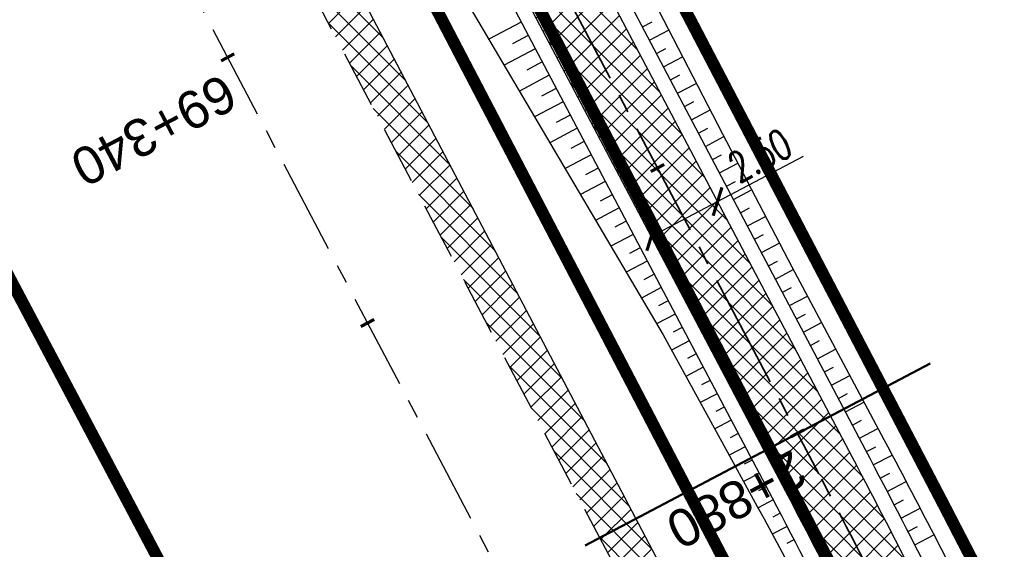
# Model space of a CAD drawing. Header units: metres. Extents: x 7529682 to 7533711, y 5721195 to 5727842.
# Tile 41 of 232: x 7531033 to 7531066, y 5725252 to 5725269. Entities that reach past the tile are written whole.
import ezdxf

# ---------------------------------------------------------------- set-up
doc = ezdxf.new("R2010")
doc.units = ezdxf.units.M
doc.header["$PDMODE"] = 1
doc.header["$PDSIZE"] = 0.3
for name, pattern in [('817-dzialki-09-05-04$0$HIDDEN', [0.375, 0.25, -0.125]), ('ACAD_ISO05W100', [33, 24, -3, 0, -3, 0, -3]), ('CENTER', [50.8, 31.75, -6.35, 6.35, -6.35]), ('CENTER2', [28.575, 19.05, -3.175, 3.175, -3.175]), ('HIDDEN', [9.525, 6.35, -3.175])]:
    doc.linetypes.add(name, pattern=pattern)
for name, color, linetype in [('C-DROGI-SYTUACJA', 7, 'Continuous'), ('C-DROGI-SYTUACJA-ETYKIETY', 7, 'Continuous'), ('D-hatch-pobocza', 131, 'Continuous'), ('D-pobocza', 60, 'Continuous'), ('D-rowy', 160, 'Continuous'), ('D-skarpa', 2, 'Continuous'), ('D-skarpa-kreskowanie', 2, 'Continuous'), ('D-wymiary', 1, 'Continuous')]:
    doc.layers.add(name, color=color, linetype=linetype)
for name, color, linetype, lineweight, true_color in [('D-hatch-ciag-pieszo-rowerowy', 7, 'Continuous', 13, 0xff9f80), ('D-LR-etap-III', 7, '817-dzialki-09-05-04$0$HIDDEN', 50, 0x00008f), ('D-przekroje-pop', 7, 'Continuous', 50, 0x000099)]:
    doc.layers.add(name, color=color, linetype=linetype, lineweight=lineweight, true_color=true_color)
for name, color, linetype, lineweight in [('D-krawędzie', 3, 'Continuous', 30), ('D-obrzeża', 2, 'Continuous', 30), ('D-oś', 10, 'CENTER', 30), ('D-pas-drogowy', 7, 'ACAD_ISO05W100', 50)]:
    doc.layers.add(name, color=color, linetype=linetype, lineweight=lineweight)
doc.layers.add('poprzeczki', color=7, linetype='Continuous', true_color=0x0000c7)
doc.styles.add('DIMTEXT', font='simplex.shx', dxfattribs={"width": 0.7})
doc.styles.get("Standard").update_dxf_attribs({"font": 'arial.ttf'})
doc.dimstyles.new('500', dxfattribs={"dimtxt": 1, "dimasz": 0.7, "dimexe": 0.2, "dimexo": 0.5, "dimgap": 0.2, "dimtad": 1, "dimrnd": 0.005, "dimzin": 0, "dimdsep": 46, "dimtxsty": 'DIMTEXT', "dimblk": 'ARCHTICK', "dimcen": 0, "dimclrd": 256, "dimclre": 256, "dimclrt": 2, "dimadec": 5, "dimazin": 0, "dimtfac": 1, "dimtofl": 0, "dimtmove": 0, "dimatfit": 3, "dimfxl": 1, "dimtolj": 1, "dimtzin": 0, "dimlwd": -1, "dimlwe": -1, "dimarcsym": 0})
pattern_1 = [(45, (0, 0), (-0.33675960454, 0.33675960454), []), (135, (0, 0), (-0.33675960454, -0.33675960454), [])]

# ---------------------------------------------------------------- blocks, each defined once
blk = doc.blocks.new('AeccTickLine')
at = {"color": 0, "linetype": 'ByBlock', "lineweight": -2}
blk.add_line((0, 1), (0, -1), dxfattribs=at)
blk = doc.blocks.new('_ArchTick')
at = {"color": 0, "linetype": 'ByBlock', "const_width": 0.15}
blk.add_lwpolyline([(-0.5, -0.5), (0.5, 0.5)], dxfattribs=at)
blk = doc.blocks.new('*D101')
at = {"layer": 'D-wymiary', "linetype": 'ByBlock', "transparency": 16777216}
for p, q in [((7531056.57, 5725263.298), (7531059.43, 5725264.807)), ((7531054.359, 5725262.132), (7531056.57, 5725263.298)), ((7531056.803, 5725262.856), (7531056.663, 5725263.121)), ((7531054.592, 5725261.689), (7531054.452, 5725261.955))]:
    blk.add_line(p, q, dxfattribs=at)
at = {"layer": 'Defpoints', "color": 0, "linetype": 'ByBlock', "transparency": 16777216}
for p in [(7531056.57, 5725263.298), (7531056.57, 5725263.298), (7531054.359, 5725262.132)]:
    blk.add_point(p, dxfattribs=at)
at = {"layer": 'D-wymiary', "linetype": 'ByBlock', "transparency": 16777216, "xscale": 0.6999999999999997, "yscale": 0.6999999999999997, "zscale": 0.6999999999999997}
for p, rotation in [((7531056.57, 5725263.298), 27.81270575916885), ((7531054.359, 5725262.132), 207.8127057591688)]:
    blk.add_blockref('_ArchTick', p, dxfattribs=dict(at, rotation=rotation))
at = {"layer": 'D-wymiary', "color": 2, "linetype": 'ByBlock', "transparency": 16777216, "insert": (7531057.983, 5725264.835), "char_height": 1, "attachment_point": 5, "rotation": 27.8127, "style": 'DIMTEXT'}
blk.add_mtext('\\A1;2.50', dxfattribs=at)

msp = doc.modelspace()

# ---------------------------------------------------------------- hatches: boundary and pattern name
at = {"layer": 'D-hatch-ciag-pieszo-rowerowy'}
h = msp.add_hatch(dxfattribs=at)
h.set_pattern_fill('ANSI37', color=256, scale=0.15, style=0)
h.set_pattern_definition(pattern_1)
h.paths.add_polyline_path([(7531044.822, 5725285.569), (7531043.691, 5725285.032), (7531059.944, 5725254.223, -0.004401), (7531062.366, 5725249.531), (7531071.709, 5725231.04, 0.004122), (7531073.975, 5725226.644), (7531080.59, 5725214.071), (7531081.737, 5725214.576), (7531075.086, 5725227.216, -0.004122), (7531072.82, 5725231.613), (7531063.477, 5725250.104, 0.004401), (7531061.055, 5725254.796)])
h.paths.add_polyline_path([(7531043.691, 5725285.032), (7531042.561, 5725284.496), (7531058.833, 5725253.649, -0.004401), (7531061.256, 5725248.957), (7531070.597, 5725230.467, 0.004122), (7531072.864, 5725226.071), (7531079.443, 5725213.566), (7531080.59, 5725214.071), (7531073.975, 5725226.644, -0.004122), (7531071.709, 5725231.04), (7531062.366, 5725249.531, 0.004401), (7531059.944, 5725254.223)])
at = {"layer": 'D-hatch-pobocza'}
h = msp.add_hatch(dxfattribs=at)
h.set_pattern_fill('ANSI37', color=256, scale=0.15, style=0)
h.set_pattern_definition(pattern_1)
h.paths.add_polyline_path([(7531057.01, 5725246.72), (7531044.19, 5725271.11), (7531030.97, 5725296.42), (7531019.37, 5725318.31), (7531007.54, 5725340.71), (7530994.47, 5725365.47), (7530982.58, 5725387.65), (7530971.81, 5725408.22), (7530959.96, 5725430.76), (7530944.54, 5725460.14), (7530935.92, 5725477.07), (7530923.1, 5725500.31), (7530908, 5725529.49), (7530889.658, 5725563.375), (7530889.586, 5725561.257), (7530918.172, 5725507.178), (7530950.163, 5725446.305), (7530993.419, 5725364.265), (7531022.766, 5725308.719), (7531053.81, 5725249.872), (7531081.166, 5725197.875), (7531103.902, 5725154.541), (7531128.123, 5725108.448), (7531149.321, 5725068.209), (7531151.44, 5725067.36), (7531152.004, 5725067.286), (7531141.2, 5725086.69), (7531129.87, 5725108.78), (7531118.46, 5725130.11), (7531107.39, 5725151.39), (7531095.36, 5725174.01), (7531083.61, 5725196.49), (7531071.56, 5725218.8)])

# ---------------------------------------------------------------- linework, layer by layer
at = {"layer": 'C-DROGI-SYTUACJA', "color": 10, "linetype": 'CENTER2', "lineweight": 35, "ltscale": 0.2}
msp.add_lwpolyline([(7531035.213, 5725301.104), (7531059.944, 5725254.223, -0.004401), (7531062.366, 5725249.531), (7531071.709, 5725231.04, 0.004122), (7531073.975, 5725226.644), (7531073.975, 5725226.644), (7531087.383, 5725201.158), (7531110.122, 5725157.821), (7531131.457, 5725118.234, -0.008978), (7531136.397, 5725108.66), (7531146.083, 5725089.033, 0.075252), (7531151.217, 5725081.666), (7531154.313, 5725078.4, -0.068936), (7531156.869, 5725074.83)], format="xyb", dxfattribs=at)
at = {"layer": 'D-krawędzie', "linetype": 'HIDDEN', "ltscale": 0.3, "flags": 128}
msp.add_lwpolyline([(7530572.01, 5726166.06), (7530620.381, 5726072.761), (7530641.555, 5726032.008), (7530660.961, 5725995.07), (7530689.128, 5725941.54), (7530707.336, 5725907.032), (7530725.256, 5725873.093), (7530743.97, 5725837.654), (7530770.527, 5725787.119), (7530787.864, 5725754.267), (7530809.898, 5725712.542), (7530824.739, 5725684.389), (7530840.856, 5725653.693), (7530860.675, 5725616.154), (7530865.283, 5725607.394), (7530878.05, 5725583.08), (7530918.172, 5725507.178), (7530950.163, 5725446.305), (7530993.419, 5725364.265), (7531022.766, 5725308.719), (7531053.81, 5725249.872), (7531081.166, 5725197.875), (7531103.902, 5725154.541), (7531128.123, 5725108.448), (7531149.3, 5725068.25), (7531167.38, 5725033.767), (7531197.165, 5724976.988), (7531228.151, 5724918.034), (7531253.153, 5724870.491), (7531286.796, 5724806.654), (7531306.74, 5724768.665), (7531335.094, 5724714.652), (7531357.319, 5724672.439), (7531373.645, 5724641.454), (7531392.162, 5724605.999), (7531418.48, 5724555.853), (7531439.727, 5724515.582), (7531468.399, 5724461.077), (7531491.782, 5724416.528), (7531531.99, 5724339.833), (7531557.227, 5724291.659), (7531569.852, 5724267.577), (7531591.376, 5724226.548), (7531610.004, 5724191.103), (7531616.883, 5724177.999), (7531629.985, 5724153.025), (7531641.007, 5724132.022), (7531664.906, 5724087.617), (7531677.644, 5724064.786), (7531683.112, 5724054.988), (7531686.753, 5724048.18), (7531695.448, 5724031.697), (7531703.749, 5724015.917), (7531709.214, 5724005.514), (7531719.389, 5723986.147), (7531726.295, 5723973), (7531732.741, 5723960.736), (7531735.13, 5723956.19)], dxfattribs=at)
at = {"layer": 'D-LR-etap-III', "ltscale": 10, "flags": 128}
msp.add_lwpolyline([(7531750.474, 5723895.103, 0.4, 0.4, 0), (7531750.505, 5723895.13, 0.4, 0.4, 0), (7531682.71, 5724022.92, 0.4, 0.4, 0), (7531619.177, 5724147.204, 0.4, 0.4, 0), (7531592.309, 5724198.489, 0.4, 0.4, 0), (7531553.264, 5724272.919, 0.4, 0.4, 0), (7531504.02, 5724366.79, 0.4, 0.4, 0), (7531482.09, 5724407.62, 0.4, 0.4, 0), (7531412.35, 5724541.183, 0.4, 0.4, 0), (7531388.464, 5724586.93, 0.4, 0.4, 0), (7531345.12, 5724669.94, 0.4, 0.4, 0), (7531127.66, 5725081.67, 0.4, 0.4, 0), (7531059.253, 5725211.041, 0.4, 0.4, 0), (7531008.007, 5725307.954, 0.4, 0.4, 0), (7530964.182, 5725390.836, 0.4, 0.4, 0), (7530914.557, 5725484.684, 0.4, 0.4, 0), (7530865.243, 5725577.494, 0.4, 0.4, 0), (7530840.085, 5725624.059, 0.4, 0.4, 0), (7530802.56, 5725694.925, 0.4, 0.4, 0), (7530755.54, 5725787.51, 0.4, 0.4, 0), (7530708.718, 5725876.303, 0.4, 0.4, 0), (7530695.12, 5725902.09, 0.4, 0.4, 0), (7530642.914, 5726001.078, 0.4, 0.4, 0), (7530634.935, 5726016.147, 0.4, 0.4, 0), (7530610.82, 5726061.93, 0.4, 0.4, 0), (7530610.82, 5726061.93, 0.4, 0.4, 0), (7530607.21, 5726063.51, 0.4, 0.4, 0), (7530597.42, 5726080.68, 0.4, 0.4, 0), (7530591.16, 5726088.44, 0.4, 0.4, 0), (7530581.28, 5726107.21, 0.4, 0.4, 0), (7530571.29, 5726130.56, 0.4, 0.4, 0), (7530549.555, 5726171.527, 0.4, 0.4, 0), (7530531.014, 5726206.474, 0.4, 0.4, 0), (7530516.461, 5726236.017, 0.4, 0.4, 0), (7530500.799, 5726266.141, 0.4, 0.4, 0), (7530491.35, 5726283.94, 0.4, 0.4, 0), (7530482.4, 5726303.41, 0.4, 0.4, 0), (7530482.4, 5726303.41, 0.4, 0.4, 0), (7530450.41, 5726357.28, 0.4, 0.4, 0), (7530397.759, 5726458.5, 0.4, 0.4, 0), (7530334.708, 5726583.665, 0.4, 0.4, 0), (7530303.939, 5726645.168, 0.4, 0.4, 0), (7530300.51, 5726651.778, 0.4, 0.4, 0), (7530289.214, 5726671.967, 0.4, 0.4, 0), (7530281.54, 5726685.57, 0.4, 0.4, 0), (7530261.371, 5726724.163, 0.4, 0.4, 0), (7530254.03, 5726738.21, 0.4, 0.4, 0), (7530197.22, 5726845.06, 0.4, 0.4, 0), (7530194.71, 5726849.15, 0.4, 0.4, 0), (7530195.92, 5726850.75, 0.4, 0.4, 0), (7530170.547, 5726892.961, 0.4, 0.4, 0), (7530143.175, 5726945.066, 0.4, 0.4, 0), (7530105.06, 5727018.32, 0.4, 0.4, 0), (7530100.06, 5727027.16, 0.4, 0.4, 0), (7530062.319, 5727099.625, 0.4, 0.4, 0), (7530015.379, 5727189.42, 0.4, 0.4, 0), (7529983.208, 5727250.207, 0.4, 0.4, 0), (7529953.284, 5727306.747, 0.4, 0.4, 0), (7529900.671, 5727406.159, 0.4, 0.4, 0), (7529890.63, 5727425.131, 0.4, 0.4, 0), (7529875.155, 5727454.426, 0.4, 0.4, 0), (7529857.56, 5727487.787, 0.4, 0.4, 0), (7529835.194, 5727530.193, 0.4, 0.4, 0), (7529811.741, 5727574.662, 0.4, 0.4, 0), (7529792.102, 5727611.923, 0.4, 0.4, 0), (7529768.066, 5727657.47, 0.4, 0.4, 0), (7529755.211, 5727682.131, 0.4, 0.4, 0), (7529753.31, 5727681.13, 0.4, 0.4, 0), (7529739.21, 5727707.77, 0.4, 0.4, 0), (7529735.395, 5727711.252, 0.4, 0.4, 0), (7529725.42, 5727730.2, 0.4, 0.4, 0), (7529723.55, 5727729.88, 0.4, 0.4, 0), (7529695.567, 5727782.932, 0.4, 0.4, 0), (7529717.68, 5727794.024, 0.4, 0.4, 0), (7529736.275, 5727758.647, 0.4, 0.4, 0), (7529736.275, 5727758.647, 0.4, 0.4, 0), (7529744.511, 5727750.406, 0.4, 0.4, 0), (7529744.511, 5727750.406, 0.4, 0.4, 0), (7529750.283, 5727738.55, 0.4, 0.4, 0), (7529777.109, 5727687.569, 0.4, 0.4, 0), (7529796.515, 5727651.33, 0.4, 0.4, 0), (7529814.938, 5727616.793, 0.4, 0.4, 0), (7529839.007, 5727572.304, 0.4, 0.4, 0), (7529860.618, 5727532.509, 0.4, 0.4, 0), (7529882.349, 5727491.504, 0.4, 0.4, 0), (7529904.865, 5727449.096, 0.4, 0.4, 0), (7529920.747, 5727418.885, 0.4, 0.4, 0), (7529946.677, 5727368.547, 0.4, 0.4, 0), (7529972.025, 5727320.573, 0.4, 0.4, 0), (7529987.74, 5727290.153, 0.4, 0.4, 0), (7529996.497, 5727273.662, 0.4, 0.4, 0), (7530017.541, 5727234.203, 0.4, 0.4, 0), (7530033.054, 5727204.864, 0.4, 0.4, 0), (7530051.623, 5727170.223, 0.4, 0.4, 0), (7530069.277, 5727137.016, 0.4, 0.4, 0), (7530089.385, 5727097.534, 0.4, 0.4, 0), (7530109.713, 5727060.747, 0.4, 0.4, 0), (7530136.77, 5727011.64, 0.4, 0.4, 0), (7530162.447, 5726962.744, 0.4, 0.4, 0), (7530187.674, 5726916.992, 0.4, 0.4, 0), (7530207.821, 5726879.335, 0.4, 0.4, 0), (7530230.626, 5726834.519, 0.4, 0.4, 0), (7530262.288, 5726776.618, 0.4, 0.4, 0), (7530277.51, 5726760.213, 0.4, 0.4, 0), (7530286.037, 5726744.107, 0.4, 0.4, 0), (7530288.097, 5726735.884, 0.4, 0.4, 0), (7530290.394, 5726725.047, 0.4, 0.4, 0), (7530296.177, 5726713.583, 0.4, 0.4, 0), (7530302.726, 5726701.182, 0.4, 0.4, 0), (7530325.685, 5726657.466, 0.4, 0.4, 0), (7530343.244, 5726623.649, 0.4, 0.4, 0), (7530360.23, 5726591.747, 0.4, 0.4, 0), (7530383.209, 5726548.059, 0.4, 0.4, 0), (7530406.018, 5726503.606, 0.4, 0.4, 0), (7530427.465, 5726462.62, 0.4, 0.4, 0), (7530447.928, 5726424.388, 0.4, 0.4, 0), (7530471.127, 5726379.921, 0.4, 0.4, 0), (7530490.501, 5726343.033, 0.4, 0.4, 0), (7530509.499, 5726306.733, 0.4, 0.4, 0), (7530529.89, 5726267.244, 0.4, 0.4, 0), (7530543.852, 5726238.99, 0.4, 0.4, 0), (7530554.809, 5726218.944, 0.4, 0.4, 0), (7530559.027, 5726212.223, 0.4, 0.4, 0), (7530563.061, 5726206.41, 0.4, 0.4, 0), (7530566.934, 5726200.464, 0.4, 0.4, 0), (7530569.771, 5726194.902, 0.4, 0.4, 0), (7530571.473, 5726191.282, 0.4, 0.4, 0), (7530572.839, 5726188.025, 0.4, 0.4, 0), (7530575.295, 5726182.035, 0.4, 0.4, 0), (7530579.737, 5726173.306, 0.4, 0.4, 0), (7530583.3, 5726167.41, 0.4, 0.4, 0), (7530593.4, 5726163.33, 0.4, 0.4, 0), (7530598.618, 5726155.264, 0.4, 0.4, 0), (7530608.258, 5726140.497, 0.4, 0.4, 0), (7530603.27, 5726136.83, 0.4, 0.4, 0), (7530606.53, 5726131.84, 0.4, 0.4, 0), (7530604.239, 5726124.217, 0.4, 0.4, 0), (7530605.847, 5726121.63, 0.4, 0.4, 0), (7530608.972, 5726116.164, 0.4, 0.4, 0), (7530618.114, 5726097.791, 0.4, 0.4, 0), (7530651.213, 5726034.96, 0.4, 0.4, 0), (7530670.244, 5725998.611, 0.4, 0.4, 0), (7530698.075, 5725945.953, 0.4, 0.4, 0), (7530716.506, 5725911.305, 0.4, 0.4, 0), (7530735.223, 5725875.667, 0.4, 0.4, 0), (7530752.504, 5725842.155, 0.4, 0.4, 0), (7530778.311, 5725793.501, 0.4, 0.4, 0), (7530797.5, 5725756.382, 0.4, 0.4, 0), (7530812.519, 5725728.289, 0.4, 0.4, 0), (7530820.039, 5725713.16, 0.4, 0.4, 0), (7530822.422, 5725710.194, 0.4, 0.4, 0), (7530833.155, 5725688.801, 0.4, 0.4, 0), (7530849.629, 5725656.159, 0.4, 0.4, 0), (7530867.983, 5725621.964, 0.4, 0.4, 0), (7530872.63, 5725612.888, 0.4, 0.4, 0), (7530880.354, 5725597.595, 0.4, 0.4, 0), (7530883.839, 5725593.389, 0.4, 0.4, 0), (7530891.782, 5725587.763, 0.4, 0.4, 0), (7530895.039, 5725584.281, 0.4, 0.4, 0), (7530897.034, 5725580.941, 0.4, 0.4, 0), (7530900.952, 5725579.946, 0.4, 0.4, 0), (7530904.81, 5725571.977, 0.4, 0.4, 0), (7530903.682, 5725568.566, 0.4, 0.4, 0), (7530908.901, 5725558.845, 0.4, 0.4, 0), (7530910.252, 5725545.672, 0.4, 0.4, 0), (7530912.873, 5725538.646, 0.4, 0.4, 0), (7530945.278, 5725478.464, 0.4, 0.4, 0), (7530959.692, 5725450.246, 0.4, 0.4, 0), (7531002.827, 5725368.192, 0.4, 0.4, 0), (7531044.704, 5725290.314, 0.4, 0.4, 0), (7531064.099, 5725253.213, 0.4, 0.4, 0), (7531083.01, 5725216.678, 0.4, 0.4, 0), (7531113.013, 5725158.466, 0.4, 0.4, 0), (7531137.364, 5725113.071, 0.4, 0.4, 0), (7531150.831, 5725086.712, 0.4, 0.4, 0), (7531159.746, 5725076.641, 0.4, 0.4, 0), (7531166.31, 5725074.58, 0.4, 0.4, 0), (7531172.29, 5725062.58, 0.4, 0.4, 0), (7531170.59, 5725055.606, 0.4, 0.4, 0), (7531173.733, 5725044.081, 0.4, 0.4, 0), (7531215.342, 5724964.86, 0.4, 0.4, 0), (7531238.054, 5724921.685, 0.4, 0.4, 0), (7531262.39, 5724875.283, 0.4, 0.4, 0), (7531295.587, 5724811.266, 0.4, 0.4, 0), (7531348.488, 5724712.363, 0.4, 0.4, 0), (7531363.741, 5724682.684, 0.4, 0.4, 0), (7531366.987, 5724675.865, 0.4, 0.4, 0), (7531382.541, 5724646.111, 0.4, 0.4, 0), (7531401.299, 5724610.875, 0.4, 0.4, 0), (7531428.965, 5724558.862, 0.4, 0.4, 0), (7531449.111, 5724520.398, 0.4, 0.4, 0), (7531477.293, 5724465.831, 0.4, 0.4, 0), (7531500.996, 5724421.113, 0.4, 0.4, 0), (7531512.122, 5724400.549, 0.4, 0.4, 0), (7531513.782, 5724396.757, 0.4, 0.4, 0), (7531526.32, 5724379.39, 0.4, 0.4, 0), (7531566.784, 5724302.736, 0.4, 0.4, 0), (7531578.579, 5724282.775, 0.4, 0.4, 0), (7531584.233, 5724273.111, 0.4, 0.4, 0), (7531590.109, 5724263.508, 0.4, 0.4, 0), (7531593.028, 5724258.771, 0.4, 0.4, 0), (7531595.712, 5724254.227, 0.4, 0.4, 0), (7531601.66, 5724243.898, 0.4, 0.4, 0), (7531606.098, 5724235.986, 0.4, 0.4, 0), (7531609.382, 5724230.799, 0.4, 0.4, 0), (7531611.58, 5724227.671, 0.4, 0.4, 0), (7531612.708, 5724225.864, 0.4, 0.4, 0), (7531618.665, 5724214.481, 0.4, 0.4, 0), (7531619.886, 5724212.334, 0.4, 0.4, 0), (7531620.932, 5724210.787, 0.4, 0.4, 0), (7531623.519, 5724207.112, 0.4, 0.4, 0), (7531626.144, 5724203.613, 0.4, 0.4, 0), (7531632.023, 5724196.486, 0.4, 0.4, 0), (7531653.949, 5724152.618, 0.4, 0.4, 0), (7531656.751, 5724143.104, 0.4, 0.4, 0), (7531659.614, 5724133.255, 0.4, 0.4, 0), (7531661.627, 5724128.646, 0.4, 0.4, 0.010938), (7531674.315, 5724101.435, 0.4, 0.4, 0), (7531685.138, 5724081.408, 0.4, 0.4, 0), (7531692.16, 5724066.277, 0.4, 0.4, 0), (7531699.662, 5724051.388, 0.4, 0.4, 0), (7531704.481, 5724040.809, 0.4, 0.4, 0), (7531704.481, 5724040.809, 0.4, 0.4, 0), (7531704.401, 5724037.369, 0.4, 0.4, 0), (7531720.384, 5724003.441, 0.4, 0.4, 0), (7531728.799, 5723986.206, 0.4, 0.4, 0), (7531733.238, 5723977.193, 0.4, 0.4, 0), (7531736.75, 5723969.505, 0.4, 0.4, 0), (7531737.336, 5723968.519, 0.4, 0.4, 0), (7531738.285, 5723967.699, 0.4, 0.4, 0), (7531742.181, 5723962.346, 0.4, 0.4, 0), (7531744.286, 5723958.616, 0.4, 0.4, 0), (7531755.393, 5723944.193, 0.4, 0.4, 0), (7531758.69, 5723936.76, 0.4, 0.4, 0), (7531780.08, 5723929.25, 0.4, 0.4, 0), (7531792.612, 5723906.338, 0.4, 0.4, 0), (7531792.612, 5723906.338, 0.4, 0.4, 0), (7531756.962, 5723883.055, 0.4, 0.4, 0), (7531750.46, 5723895.13, 0.4, 0.4, 0), (7531750.46, 5723895.13, 0, 0, 0)], format="xyseb", dxfattribs=at)
at = {"layer": 'D-obrzeża'}
for points in [[(7531157.82, 5725075.705, 0.068604), (7531155.434, 5725079.035), (7531152.262, 5725082.381, -0.075217), (7531147.129, 5725089.744), (7531137.495, 5725109.262, 0.008945), (7531132.573, 5725118.799), (7531111.229, 5725158.402), (7531088.49, 5725201.74), (7531075.086, 5725227.216, -0.004122), (7531072.82, 5725231.613), (7531063.477, 5725250.104, 0.004401), (7531061.055, 5725254.796), (7531036.314, 5725301.696, 0.004228)], [(7531034.112, 5725300.511), (7531058.833, 5725253.649, -0.004401), (7531061.256, 5725248.957), (7531070.597, 5725230.467, 0.004122), (7531072.864, 5725226.071), (7531086.277, 5725200.577), (7531109.015, 5725157.24), (7531130.341, 5725117.67, -0.009012), (7531135.299, 5725108.06), (7531145.036, 5725088.322, 0.075286), (7531150.171, 5725080.951), (7531153.382, 5725077.565, -0.068604), (7531155.769, 5725074.235), (7531156.913, 5725072.064)]]:
    msp.add_lwpolyline(points, format="xyb", dxfattribs=at)
at = {"layer": 'D-oś', "ltscale": 0.1}
msp.add_lwpolyline([(7531488.683, 5724414.901), (7531465.302, 5724459.448), (7531436.63, 5724513.951), (7531415.383, 5724554.223), (7531389.061, 5724604.375), (7531370.545, 5724639.828), (7531354.222, 5724670.808), (7531331.996, 5724713.024), (7531303.641, 5724767.038), (7531283.699, 5724805.024), (7531250.055, 5724868.862), (7531225.053, 5724916.406), (7531194.065, 5724975.362), (7531164.28, 5725032.142), (7531146.202, 5725066.622), (7531125.026, 5725106.818), (7531100.803, 5725152.914), (7531078.067, 5725196.247), (7531050.713, 5725248.241), (7531019.672, 5725307.084), (7530990.323, 5725362.632), (7530947.066, 5725444.675), (7530915.075, 5725505.546), (7530874.954, 5725581.449)], dxfattribs=at)
at = {"layer": 'D-pas-drogowy', "ltscale": 0.2, "flags": 128}
msp.add_lwpolyline([(7531633.019, 5724182.834, 0.4, 0.4, 0), (7531617.559, 5724211.608, 0.4, 0.4, 0), (7531566.784, 5724302.736, 0.4, 0.4, 0), (7531538.419, 5724356.47, 0.4, 0.4, 0), (7531526.32, 5724379.39, 0.4, 0.4, 0), (7531516.102, 5724393.607, 0.4, 0.4, 0.001485), (7531513.78, 5724396.838, 0.4, 0.4, 0), (7531501.87, 5724413.41, 0.4, 0.4, 0), (7531474.926, 5724464.508, 0.4, 0.4, 0), (7531446.2, 5724518.992, 0.4, 0.4, 0), (7531424.962, 5724559.262, 0.4, 0.4, 0), (7531398.444, 5724609.566, 0.4, 0.4, 0), (7531379.647, 5724645.216, 0.4, 0.4, 0), (7531365.23, 5724672.56, 0.4, 0.4, 0), (7531341.306, 5724717.915, 0.4, 0.4, 0), (7531312.9, 5724771.789, 0.4, 0.4, 0), (7531292.591, 5724810.307, 0.4, 0.4, 0), (7531259.392, 5724873.271, 0.4, 0.4, 0), (7531233.74, 5724921.923, 0.4, 0.4, 0), (7531203.073, 5724980.092, 0.4, 0.4, 0), (7531173.471, 5725036.225, 0.4, 0.4, 0), (7531168.27, 5725046.09, 0.4, 0.4, 0), (7531172.29, 5725062.58, 0.4, 0.4, 0), (7531166.31, 5725074.58, 0.4, 0.4, 0), (7531150.32, 5725079.6, 0.4, 0.4, 0), (7531141.5, 5725096.43, 0.4, 0.4, 0), (7531109.312, 5725157.814, 0.4, 0.4, 0), (7531086.641, 5725201.048, 0.4, 0.4, 0), (7531059.198, 5725253.384, 0.4, 0.4, 0), (7531028.207, 5725312.489, 0.4, 0.4, 0), (7530999.105, 5725367.99, 0.4, 0.4, 0), (7530956.248, 5725449.725, 0.4, 0.4, 0), (7530924.398, 5725510.464, 0.4, 0.4, 0), (7530897.51, 5725561.74, 0.4, 0.4, 0), (7530894.46, 5725566.14, 0.4, 0.4, 0), (7530892.16, 5725570.49, 0.4, 0.4, 0), (7530869.363, 5725613.307, 0.4, 0.4, 0), (7530861.694, 5725627.705, 0.4, 0.4, 0), (7530852.74, 5725644.52, 0.4, 0.4, 0), (7530831.51, 5725684.2, 0.4, 0.4, 0), (7530811.13, 5725722.52, 0.4, 0.4, 0), (7530792.348, 5725757.941, 0.4, 0.4, 0), (7530768.03, 5725803.8, 0.4, 0.4, 0), (7530748.769, 5725840.179, 0.4, 0.4, 0), (7530727.7, 5725879.97, 0.4, 0.4, 0), (7530712.098, 5725909.545, 0.4, 0.4, 0), (7530693.644, 5725944.645, 0.4, 0.4, 0), (7530665.702, 5725997.539, 0.4, 0.4, 0), (7530641.76, 5726042.88, 0.4, 0.4, 0), (7530616.5, 5726091.48, 0.4, 0.4, 0), (7530604.628, 5726114.32, 0.4, 0.4, -0.007763), (7530602.5, 5726118.43, 0.4, 0.4, 0), (7530603.992, 5726123.395, 0.4, 0.4, 0), (7530606.53, 5726131.84, 0.4, 0.4, 0), (7530603.27, 5726136.83, 0.4, 0.4, 0), (7530593.776, 5726151.369, 0.4, 0.4, 0), (7530590.203, 5726156.84, 0.4, 0.4, 0), (7530583.3, 5726167.41, 0.4, 0.4, 0), (7530580.578, 5726170.428, 0.4, 0.4, 0), (7530575.85, 5726175.67, 0.4, 0.4, 0), (7530569.01, 5726186.66, 0.4, 0.4, 0), (7530562.555, 5726199.189, 0.4, 0.4, 0), (7530555.67, 5726211.39, 0.4, 0.4, 0), (7530548.29, 5726224.23, 0.4, 0.4, 0), (7530540.58, 5726237.71, 0.4, 0.4, 0), (7530532.68, 5726252.65, 0.4, 0.4, 0), (7530524.06, 5726269.35, 0.4, 0.4, 0), (7530502.82, 5726309.91, 0.4, 0.4, 0), (7530488.83, 5726336.63, 0.4, 0.4, 0), (7530466.03, 5726380.16, 0.4, 0.4, 0), (7530438.47, 5726432.77, 0.4, 0.4, 0), (7530424.53, 5726459.09, 0.4, 0.4, 0), (7530401.63, 5726502.97, 0.4, 0.4, 0), (7530383.38, 5726538.06, 0.4, 0.4, 0), (7530353.97, 5726593.52, 0.4, 0.4, 0), (7530338.47, 5726622.74, 0.4, 0.4, 0), (7530322.01, 5726653.88, 0.4, 0.4, 0), (7530297.54, 5726700.33, 0.4, 0.4, 0), (7530287.38, 5726719.6, 0.4, 0.4, 0), (7530285.95, 5726722.316, 0.4, 0.4, 0), (7530280.26, 5726733.12, 0.4, 0.4, 0), (7530266.73, 5726758.74, 0.4, 0.4, 0), (7530260.42, 5726770.47, 0.4, 0.4, 0), (7530253.25, 5726783.82, 0.4, 0.4, 0), (7530244.95, 5726799.33, 0.4, 0.4, 0), (7530239.39, 5726808.49, 0.4, 0.4, 0), (7530238.29, 5726807.9, 0.4, 0.4, 0), (7530218.11, 5726850.67, 0.4, 0.4, 0), (7530175.907, 5726928.168, 0.4, 0.4, 0), (7530096.68, 5727076.15, 0.4, 0.4, 0), (7530094.68, 5727079.89, 0.4, 0.4, 0), (7530064.597, 5727135.523, 0.4, 0.4, 0), (7530046.731, 5727168.892, 0.4, 0.4, 0), (7530025.803, 5727208.461, 0.4, 0.4, 0), (7530012.847, 5727232.979, 0.4, 0.4, 0), (7529994.15, 5727268.45, 0.4, 0.4, 0), (7529981.671, 5727291.93, 0.4, 0.4, 0), (7529949.89, 5727351.73, 0.4, 0.4, 0), (7529924.75, 5727399.03, 0.4, 0.4, 0), (7529915.516, 5727417.1, 0.4, 0.4, 0), (7529885.83, 5727475.19, 0.4, 0.4, 0), (7529862.56, 5727519.97, 0.4, 0.4, 0), (7529852.985, 5727538.191, 0.4, 0.4, 0), (7529836.513, 5727569.511, 0.4, 0.4, 0), (7529815.369, 5727609.141, 0.4, 0.4, 0), (7529792.795, 5727651.247, 0.4, 0.4, 0), (7529774.199, 5727685.858, 0.4, 0.4, 0), (7529746.966, 5727736.059, 0.4, 0.4, 0), (7529733.92, 5727757.62, 0.4, 0.4, 0), (7529708.607, 5727806.389, 0.4, 0.4, 0), (7529688.492, 5727796.345, 0.4, 0.4, 0), (7529723.55, 5727729.88, 0.4, 0.4, 0), (7529725.42, 5727730.2, 0.4, 0.4, 0), (7529735.38, 5727711.28, 0.4, 0.4, 0), (7529739.21, 5727707.77, 0.4, 0.4, 0), (7529753.31, 5727681.13, 0.4, 0.4, 0), (7529755.178, 5727682.114, 0.4, 0.4, 0), (7529792.102, 5727611.923, 0.4, 0.4, 0), (7529811.741, 5727574.662, 0.4, 0.4, 0), (7529835.194, 5727530.193, 0.4, 0.4, 0), (7529857.56, 5727487.787, 0.4, 0.4, 0), (7529875.155, 5727454.426, 0.4, 0.4, 0), (7529890.63, 5727425.131, 0.4, 0.4, 0), (7529900.671, 5727406.159, 0.4, 0.4, 0), (7529953.284, 5727306.747, 0.4, 0.4, 0), (7529983.208, 5727250.207, 0.4, 0.4, 0), (7530015.379, 5727189.42, 0.4, 0.4, 0), (7530062.319, 5727099.625, 0.4, 0.4, 0), (7530100.06, 5727027.16, 0.4, 0.4, 0), (7530105.06, 5727018.32, 0.4, 0.4, 0), (7530143.175, 5726945.066, 0.4, 0.4, 0), (7530170.547, 5726892.961, 0.4, 0.4, 0), (7530195.92, 5726850.75, 0.4, 0.4, 0), (7530194.71, 5726849.15, 0.4, 0.4, 0), (7530197.22, 5726845.06, 0.4, 0.4, 0), (7530254.03, 5726738.21, 0.4, 0.4, 0), (7530261.371, 5726724.163, 0.4, 0.4, 0), (7530281.54, 5726685.57, 0.4, 0.4, 0), (7530289.214, 5726671.967, 0.4, 0.4, 0), (7530300.51, 5726651.778, 0.4, 0.4, 0), (7530303.939, 5726645.168, 0.4, 0.4, 0), (7530334.708, 5726583.665, 0.4, 0.4, 0), (7530397.759, 5726458.5, 0.4, 0.4, 0), (7530450.41, 5726357.28, 0.4, 0.4, 0), (7530482.4, 5726303.41, 0.4, 0.4, 0), (7530483.688, 5726301.003, 0.4, 0.4, 0), (7530491.35, 5726283.94, 0.4, 0.4, 0), (7530512.67, 5726243.78, 0.4, 0.4, 0), (7530529.43, 5726209.46, 0.4, 0.4, 0), (7530571.29, 5726130.56, 0.4, 0.4, 0), (7530581.28, 5726107.21, 0.4, 0.4, 0), (7530591.16, 5726088.44, 0.4, 0.4, 0), (7530597.42, 5726080.68, 0.4, 0.4, 0), (7530607.21, 5726063.51, 0.4, 0.4, 0), (7530610.82, 5726061.93, 0.4, 0.4, 0), (7530634.935, 5726016.147, 0.4, 0.4, 0), (7530642.914, 5726001.078, 0.4, 0.4, 0), (7530695.12, 5725902.09, 0.4, 0.4, 0), (7530708.718, 5725876.303, 0.4, 0.4, 0), (7530755.54, 5725787.51, 0.4, 0.4, 0), (7530802.56, 5725694.925, 0.4, 0.4, 0), (7530840.085, 5725624.059, 0.4, 0.4, 0), (7530865.243, 5725577.494, 0.4, 0.4, 0), (7530914.557, 5725484.684, 0.4, 0.4, 0), (7530964.182, 5725390.836, 0.4, 0.4, 0), (7531008.007, 5725307.954, 0.4, 0.4, 0), (7531059.253, 5725211.041, 0.4, 0.4, 0), (7531127.66, 5725081.67, 0.4, 0.4, 0), (7531345.12, 5724669.94, 0.4, 0.4, 0), (7531388.464, 5724586.93, 0.4, 0.4, 0), (7531412.35, 5724541.183, 0.4, 0.4, 0), (7531482.09, 5724407.62, 0.4, 0.4, 0), (7531504.02, 5724366.79, 0.4, 0.4, 0), (7531519.374, 5724337.52, 0.4, 0.4, 0), (7531563.749, 5724252.932, 0.4, 0.4, 0), (7531602.175, 5724179.681, 0.4, 0.4, 0), (7531619.177, 5724147.204, 0.4, 0.4, 0), (7531625.038, 5724135.635, 0.4, 0.4, 0), (7531656.796, 5724073.316, 0.4, 0.4, 0), (7531675.12, 5724037.36, 0.4, 0.4, 0), (7531682.71, 5724022.92, 0.4, 0.4, 0), (7531705.565, 5723979.811, 0.4, 0.4, 0), (7531736.606, 5723921.262, 0.4, 0.4, 0), (7531750.46, 5723895.13, 0.4, 0.4, 0), (7531740.77, 5723886.56, 0.4, 0.4, 0), (7531732.86, 5723885, 0.4, 0.4, 0), (7531722.18, 5723887.77, 0.4, 0.4, 0), (7531729.87, 5723862.17, 0.4, 0.4, 0), (7531742.92, 5723861.93, 0.4, 0.4, 0), (7531763.71, 5723859.52, 0.4, 0.4, 0), (7531768.42, 5723854.12, 0.4, 0.4, 0), (7531787.42, 5723817.97, 0.4, 0.4, 0), (7531795.57, 5723809.82, 0.4, 0.4, 0), (7531816.347, 5723819.85, 0.4, 0.4, 0), (7531816.347, 5723819.85, 0.4, 0.4, 0), (7531805.06, 5723843.23, 0.4, 0.4, 0), (7531803.61, 5723886.23, 0.4, 0.4, 0), (7531803.61, 5723886.23, 0.4, 0.4, 0), (7531780.08, 5723929.25, 0.4, 0.4, 0), (7531758.69, 5723936.76, 0.4, 0.4, 0), (7531749.359, 5723946.412, 0.4, 0.4, 0), (7531742.71, 5723953.29, 0.4, 0.4, 0), (7531735.177, 5723967.878, 0.4, 0.4, 0), (7531722.37, 5723992.68, 0.4, 0.4, 0), (7531705.042, 5724030.886, 0.4, 0.4, 0), (7531699.47, 5724043.17, 0.4, 0.4, 0), (7531692.69, 5724058.11, 0.4, 0.4, 0), (7531679.672, 5724084.017, 0.4, 0.4, 0), (7531674.55, 5724094.21, 0.4, 0.4, 0), (7531666.633, 5724114.003, 0.4, 0.4, 0), (7531649, 5724153.82, 0.4, 0.4, 0), (7531641.49, 5724149.34, 0.4, 0.4, 0), (7531626.04, 5724179.34, 0.4, 0.4, 0), (7531633.03, 5724182.84, 0, 0, 0)], format="xyseb", dxfattribs=at)
at = {"layer": 'D-pobocza'}
for points in [[(7531158.231, 5725075.999, 0.068604), (7531155.844, 5725079.329), (7531152.68, 5725082.666, -0.075201), (7531147.548, 5725090.028), (7531137.931, 5725109.508, 0.008929), (7531133.017, 5725119.028), (7531111.671, 5725158.634), (7531088.933, 5725201.972), (7531075.531, 5725227.446, -0.004122), (7531073.264, 5725231.842), (7531063.921, 5725250.334, 0.004401), (7531061.499, 5725255.026), (7531036.754, 5725301.933, 0.004228), (7531034.349, 5725306.401), (7531024.385, 5725324.538, -0.004067), (7531022.07, 5725328.834), (7531001.18, 5725368.373), (7530957.927, 5725450.408), (7530925.934, 5725511.285), (7530911.968, 5725537.706, -0.113466), (7530908.508, 5725550.696), (7530908.342, 5725555.523, 0.112773), (7530907.145, 5725560.044), (7530903.027, 5725567.886)], [(7531033.672, 5725300.274), (7531058.389, 5725253.42, -0.004401), (7531060.811, 5725248.728), (7531070.153, 5725230.238, 0.004122), (7531072.42, 5725225.841), (7531085.834, 5725200.344), (7531108.572, 5725157.008), (7531129.895, 5725117.444, -0.009025), (7531134.86, 5725107.82), (7531144.617, 5725088.038, 0.075299), (7531149.753, 5725080.666), (7531152.972, 5725077.271, -0.068604), (7531155.359, 5725073.941), (7531156.471, 5725071.831)]]:
    msp.add_lwpolyline(points, format="xyb", dxfattribs=at)
msp.add_lwpolyline([(7531149.321, 5725068.209), (7531151.44, 5725067.36), (7531152.004, 5725067.286), (7531141.2, 5725086.69), (7531129.87, 5725108.78), (7531118.46, 5725130.11), (7531107.39, 5725151.39), (7531095.36, 5725174.01), (7531083.61, 5725196.49), (7531071.56, 5725218.8), (7531057.01, 5725246.72), (7531044.19, 5725271.11), (7531030.97, 5725296.42), (7531019.37, 5725318.31), (7531007.54, 5725340.71), (7530994.47, 5725365.47), (7530982.58, 5725387.65), (7530971.81, 5725408.22), (7530959.96, 5725430.76), (7530944.54, 5725460.14), (7530935.92, 5725477.07), (7530923.1, 5725500.31), (7530908, 5725529.49), (7530889.658, 5725563.375)], dxfattribs=at)
at = {"layer": 'D-przekroje-pop'}
msp.add_lwpolyline([(7531063.655, 5725257.903), (7531059.233, 5725255.57), (7531052.157, 5725251.838)], dxfattribs=at)
at = {"layer": 'D-rowy', "linetype": 'HIDDEN', "ltscale": 0.1, "const_width": 0.4, "flags": 128}
msp.add_lwpolyline([(7531149.9, 5725074.79), (7531149.9, 5725074.79), (7531138.641, 5725096.214), (7531118.877, 5725133.871), (7531109.577, 5725151.722), (7531096.948, 5725175.106), (7531083.449, 5725201.131), (7531075.375, 5725216.126), (7531058.983, 5725247.129), (7531038.532, 5725286.309), (7531017.626, 5725325.254), (7530968.704, 5725418.289), (7530946.218, 5725461.539)], dxfattribs=at)
at = {"layer": 'D-skarpa', "linetype": 'Continuous'}
msp.add_lwpolyline([(7531037.286, 5725302.197), (7531042.848, 5725292.151), (7531045.241, 5725287.761), (7531047.582, 5725283.343), (7531049.866, 5725278.894), (7531052.137, 5725274.439), (7531054.429, 5725269.996), (7531056.729, 5725265.556), (7531059.043, 5725261.123), (7531062.114, 5725255.368, -0.003818), (7531064.208, 5725251.37), (7531064.578, 5725250.648), (7531074, 5725232.198, 0.00382), (7531076.05, 5725228.259), (7531076.268, 5725227.849), (7531079.806, 5725221.2), (7531082.124, 5725216.77), (7531089.438, 5725202.239), (7531091.144, 5725198.913), (7531095.815, 5725190.071), (7531098.156, 5725185.653), (7531100.437, 5725181.203), (7531100.713, 5725180.665), (7531104.979, 5725172.294)], format="xyb", dxfattribs=at)
msp.add_lwpolyline([(7531035.531, 5725293.945), (7531040.174, 5725285.088), (7531042.488, 5725280.655), (7531044.782, 5725276.213), (7531047.123, 5725271.794), (7531054.752, 5725258.86), (7531057.159, 5725254.476), (7531057.892, 5725253.14), (7531058.119, 5725252.726), (7531059.059, 5725250.977), (7531059.902, 5725249.18), (7531060.233, 5725248.453), (7531061.558, 5725245.542), (7531068.832, 5725229.587), (7531069.034, 5725229.146), (7531069.896, 5725227.316), (7531070.789, 5725225.502), (7531071.003, 5725225.079), (7531072.152, 5725222.823), (7531074.477, 5725218.396), (7531079.21, 5725209.587)], dxfattribs=at)
at = {"layer": 'D-skarpa-kreskowanie', "linetype": 'Continuous'}
for p, q in [((7531050.024, 5725269.276, 107.95), (7531048.944, 5725268.706, 107.136)), ((7531054.065, 5725269.118, 108.08), (7531054.387, 5725269.287, 107.837)), ((7531054.298, 5725268.675, 108.08), (7531054.938, 5725269.013, 107.597)), ((7531050.258, 5725268.834, 107.95), (7531049.728, 5725268.554, 107.551)), ((7531050.491, 5725268.391, 107.95), (7531049.453, 5725267.844, 107.167)), ((7531054.532, 5725268.233, 108.08), (7531054.85, 5725268.401, 107.84)), ((7531050.724, 5725267.949, 107.95), (7531050.216, 5725267.681, 107.566)), ((7531054.765, 5725267.791, 108.08), (7531055.398, 5725268.125, 107.602)), ((7531050.958, 5725267.507, 107.95), (7531049.961, 5725266.981, 107.199)), ((7531054.998, 5725267.349, 108.08), (7531055.313, 5725267.515, 107.842)), ((7531051.191, 5725267.065, 107.95), (7531050.703, 5725266.807, 107.582)), ((7531055.232, 5725266.906, 108.08), (7531055.858, 5725267.237, 107.607)), ((7531051.424, 5725266.622, 107.95), (7531050.47, 5725266.119, 107.23)), ((7531055.465, 5725266.464, 108.08), (7531055.777, 5725266.629, 107.845)), ((7531055.698, 5725266.022, 108.079), (7531056.318, 5725266.349, 107.612)), ((7531051.658, 5725266.18, 107.95), (7531051.191, 5725265.934, 107.598)), ((7531051.891, 5725265.738, 107.95), (7531050.979, 5725265.257, 107.262)), ((7531055.931, 5725265.58, 108.079), (7531056.24, 5725265.742, 107.847)), ((7531056.165, 5725265.137, 108.079), (7531056.779, 5725265.461, 107.617)), ((7531052.124, 5725265.296, 107.95), (7531051.679, 5725265.061, 107.614)), ((7531052.357, 5725264.853, 107.95), (7531051.487, 5725264.394, 107.294)), ((7531056.398, 5725264.695, 108.079), (7531056.704, 5725264.857, 107.849)), ((7531052.591, 5725264.411, 107.949), (7531052.166, 5725264.187, 107.63)), ((7531056.631, 5725264.253, 108.079), (7531057.241, 5725264.575, 107.62)), ((7531052.824, 5725263.969, 107.949), (7531051.996, 5725263.532, 107.325)), ((7531056.865, 5725263.811, 108.079), (7531057.169, 5725263.971, 107.85)), ((7531057.098, 5725263.368, 108.079), (7531057.704, 5725263.688, 107.622)), ((7531053.057, 5725263.527, 107.949), (7531052.654, 5725263.314, 107.645)), ((7531053.291, 5725263.084, 107.949), (7531052.505, 5725262.67, 107.357)), ((7531057.331, 5725262.926, 108.079), (7531057.633, 5725263.086, 107.851)), ((7531057.564, 5725262.484, 108.079), (7531058.167, 5725262.802, 107.625)), ((7531053.524, 5725262.642, 107.949), (7531053.141, 5725262.44, 107.661)), ((7531053.757, 5725262.2, 107.949), (7531053.013, 5725261.808, 107.389)), ((7531057.798, 5725262.042, 108.079), (7531058.098, 5725262.2, 107.853)), ((7531053.99, 5725261.758, 107.949), (7531053.629, 5725261.567, 107.677)), ((7531058.031, 5725261.599, 108.079), (7531058.629, 5725261.915, 107.628)), ((7531054.224, 5725261.316, 107.949), (7531053.522, 5725260.945, 107.42)), ((7531058.264, 5725261.157, 108.079), (7531058.563, 5725261.315, 107.854)), ((7531054.457, 5725260.873, 107.949), (7531054.117, 5725260.694, 107.693)), ((7531058.498, 5725260.715, 108.079), (7531059.093, 5725261.029, 107.63)), ((7531054.69, 5725260.431, 107.949), (7531054.031, 5725260.083, 107.452)), ((7531058.731, 5725260.273, 108.079), (7531059.03, 5725260.43, 107.854)), ((7531058.964, 5725259.831, 108.079), (7531059.564, 5725260.147, 107.627)), ((7531054.924, 5725259.989, 107.949), (7531054.604, 5725259.82, 107.708)), ((7531055.157, 5725259.547, 107.949), (7531054.539, 5725259.221, 107.483)), ((7531059.198, 5725259.388, 108.079), (7531059.498, 5725259.547, 107.852)), ((7531055.39, 5725259.104, 107.949), (7531055.091, 5725258.946, 107.723)), ((7531059.431, 5725258.946, 108.079), (7531060.035, 5725259.265, 107.624)), ((7531055.623, 5725258.662, 107.949), (7531055.032, 5725258.35, 107.503)), ((7531059.664, 5725258.504, 108.079), (7531059.967, 5725258.664, 107.85)), ((7531055.857, 5725258.22, 107.949), (7531055.565, 5725258.066, 107.729)), ((7531059.897, 5725258.062, 108.079), (7531060.505, 5725258.382, 107.62)), ((7531056.09, 5725257.778, 107.949), (7531055.513, 5725257.473, 107.514)), ((7531060.131, 5725257.619, 108.079), (7531060.436, 5725257.78, 107.849)), ((7531060.364, 5725257.177, 108.079), (7531060.976, 5725257.5, 107.617)), ((7531056.323, 5725257.335, 107.949), (7531056.039, 5725257.185, 107.734)), ((7531056.557, 5725256.893, 107.949), (7531055.995, 5725256.597, 107.525)), ((7531060.597, 5725256.735, 108.079), (7531060.904, 5725256.897, 107.847)), ((7531060.831, 5725256.293, 108.079), (7531061.447, 5725256.618, 107.614)), ((7531056.79, 5725256.451, 107.949), (7531056.513, 5725256.305, 107.74)), ((7531057.023, 5725256.009, 107.949), (7531056.476, 5725255.72, 107.536)), ((7531061.064, 5725255.85, 108.079), (7531061.373, 5725256.014, 107.845)), ((7531057.257, 5725255.566, 107.949), (7531056.987, 5725255.424, 107.745)), ((7531061.297, 5725255.408, 108.079), (7531061.918, 5725255.736, 107.611)), ((7531057.49, 5725255.124, 107.949), (7531056.957, 5725254.843, 107.547)), ((7531061.53, 5725254.966, 108.079), (7531061.842, 5725255.13, 107.844)), ((7531061.763, 5725254.523, 108.078), (7531062.388, 5725254.852, 107.607)), ((7531057.723, 5725254.682, 107.949), (7531057.461, 5725254.543, 107.751)), ((7531057.956, 5725254.24, 107.949), (7531057.438, 5725253.966, 107.558)), ((7531061.994, 5725254.08, 108.078), (7531062.308, 5725254.244, 107.842)), ((7531062.225, 5725253.636, 108.078), (7531062.856, 5725253.965, 107.604)), ((7531058.19, 5725253.797, 107.949), (7531057.934, 5725253.663, 107.756)), ((7531058.423, 5725253.355, 107.949), (7531057.919, 5725253.09, 107.569)), ((7531062.456, 5725253.193, 108.078), (7531062.773, 5725253.357, 107.841)), ((7531058.656, 5725252.913, 107.948), (7531058.407, 5725252.782, 107.761)), ((7531062.687, 5725252.749, 108.078), (7531063.323, 5725253.078, 107.601)), ((7531058.887, 5725252.469, 107.948), (7531058.395, 5725252.212, 107.578)), ((7531062.915, 5725252.305, 108.078), (7531063.234, 5725252.469, 107.839)), ((7531059.118, 5725252.026, 107.948), (7531058.874, 5725251.899, 107.766)), ((7531063.143, 5725251.86, 108.078), (7531063.784, 5725252.188, 107.598))]:
    msp.add_line(p, q, dxfattribs=at)

# ---------------------------------------------------------------- block references
at = {"layer": 'C-DROGI-SYTUACJA-ETYKIETY', "color": 2, "linetype": 'Continuous', "lineweight": 60, "xscale": 0.25, "yscale": 0.25, "zscale": 0.25, "rotation": 297.8127037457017}
for p in [(7531040.236, 5725268.101), (7531044.902, 5725259.256)]:
    msp.add_blockref('AeccTickLine', p, dxfattribs=at)
at = {"layer": 'poprzeczki', "color": 2, "linetype": 'Continuous', "lineweight": 60, "xscale": 0.25, "yscale": 0.25, "zscale": 0.25, "rotation": 297.8127054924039}
for p in [(7531054.567, 5725264.415), (7531059.233, 5725255.57)]:
    msp.add_blockref('AeccTickLine', p, dxfattribs=at)

# ---------------------------------------------------------------- texts
at = {"layer": 'C-DROGI-SYTUACJA-ETYKIETY', "color": 2}
for s, p in [('69+340', (7531040.08, 5725267.595)), ('2+880', (7531059.076, 5725255.064))]:
    msp.add_text(s, height=1.25, rotation=207.8127, dxfattribs=at).set_placement(p)

# ---------------------------------------------------------------- dimensions: what is measured, and where the dimension line sits
at = {"layer": 'D-wymiary', "linetype": 'ByBlock'}
dim = msp.add_aligned_dim(p1=(7531054.359, 5725262.132), p2=(7531056.57, 5725263.298), distance=0, dimstyle='500', dxfattribs=at)
dim.commit()
dim.dimension.update_dxf_attribs({"geometry": '*D101', "text_midpoint": (7531057.983, 5725264.835)})

doc.saveas('drawing.dxf')
